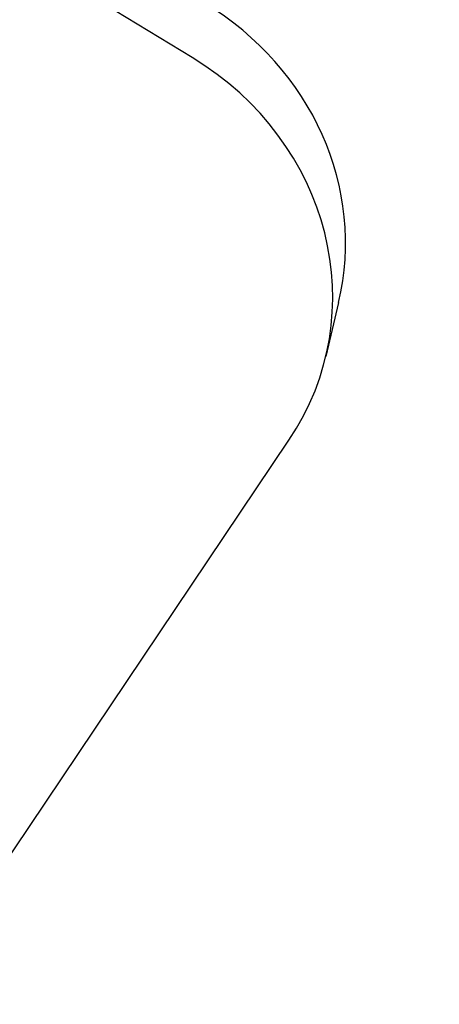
# Model space of a CAD drawing. Header units: inches. Extents: x 24 to 1128, y -74 to 748.
# Tile 47 of 256: x 318.384 to 319.092, y 204.766 to 206.427. Entities that reach past the tile are written whole.
import ezdxf

# ---------------------------------------------------------------- set-up
doc = ezdxf.new("R2010")
doc.units = ezdxf.units.IN
doc.header["$LTSCALE"] = 32
doc.header["$MEASUREMENT"] = 0
doc.layers.add('Visible (ANSI)', color=7, linetype='Continuous', lineweight=30)

msp = doc.modelspace()

# ---------------------------------------------------------------- linework, layer by layer
at = {"layer": 'Visible (ANSI)'}
for p, q in [((318.67497, 206.36269), (315.49304, 208.29291)), ((318.92207, 205.94981), (318.90033, 205.85867)), ((318.33211, 204.96493), (318.83824, 205.71734))]:
    msp.add_line(p, q, dxfattribs=at)
msp.add_circle((308.84114, 217.49266), 23.75, dxfattribs=at)
for centre, start_param, end_param in [((318.43573, 206.06585), 0, 1.2369931), ((318.41398, 205.9747), 5.9493821, 7.5201784)]:
    msp.add_ellipse(centre, major_axis=(0.48635, -0.11604), ratio=0.9270951, start_param=start_param, end_param=end_param, dxfattribs=at)

doc.saveas('drawing.dxf')
